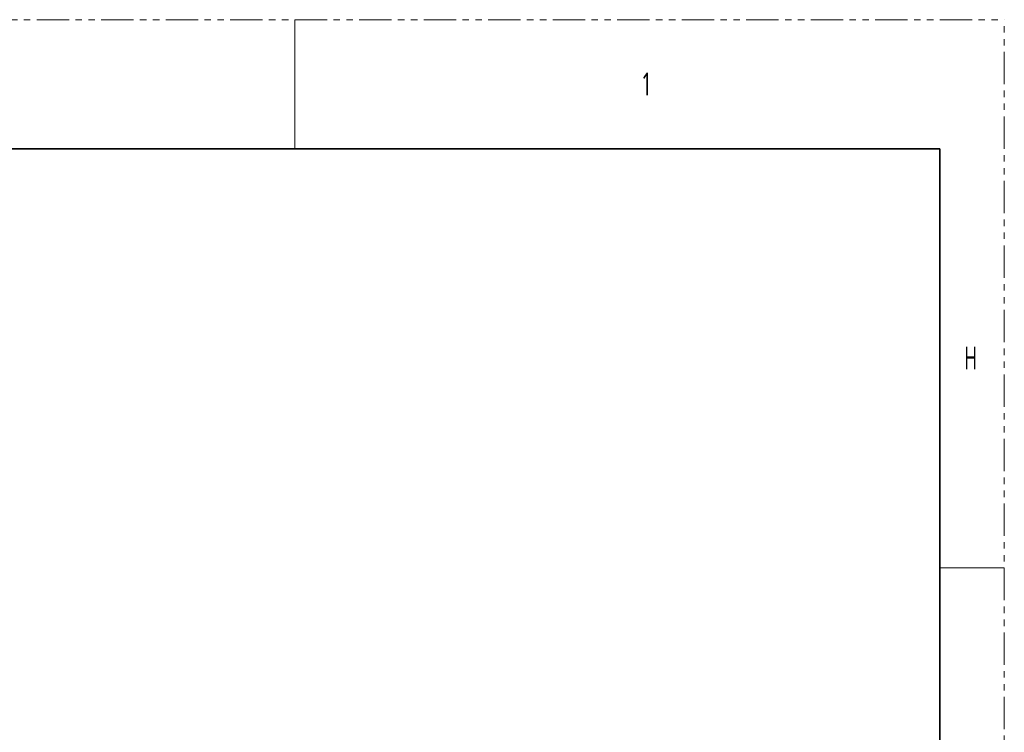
# Model space of a CAD drawing. Header units: millimetres. Extents: x 2 to 1120, y -2 to 861.
# Tile 226 of 226: x 926 to 1120, y 721 to 861. Entities that reach past the tile are written whole.
import ezdxf

# ---------------------------------------------------------------- set-up
doc = ezdxf.new("R2010")
doc.units = ezdxf.units.MM
doc.linetypes.add('PHANTOM', pattern=[12.7, 6.35, -1.27, 1.27, -1.27, 1.27, -1.27])
doc.styles.add('SLDTEXTSTYLE1', font='meiryo.ttc', dxfattribs={"width": 0.6})

msp = doc.modelspace()

# ---------------------------------------------------------------- linework, layer by layer
at = {"color": 7, "linetype": 'PHANTOM', "lineweight": 18}
for p in [(2.3854, 861.358), (1119.9854, -2.242)]:
    msp.add_line(p, (1119.9854, 861.358), dxfattribs=at)
at = {"color": 7, "linetype": 'Continuous', "lineweight": 18}
for p, q in [((980.2854, 861.358), (980.2854, 835.958)), ((1107.2854, 753.408), (1119.9854, 753.408))]:
    msp.add_line(p, q, dxfattribs=at)
at = {"color": 7, "linetype": 'Continuous', "lineweight": 35}
for p, q in [((15.0854, 835.958), (1107.2854, 835.958)), ((1107.2854, 835.958), (1107.2854, 23.158))]:
    msp.add_line(p, q, dxfattribs=at)

# ---------------------------------------------------------------- texts
at = {"color": 7, "linetype": 'Continuous', "lineweight": 0, "char_height": 4.445, "attachment_point": 1, "style": 'SLDTEXTSTYLE1'}
for s, insert in [('1', (1048.5797, 850.9307)), ('H', (1112.0797, 796.9557))]:
    msp.add_mtext(s, dxfattribs=dict(at, insert=insert))

doc.saveas('drawing.dxf')
